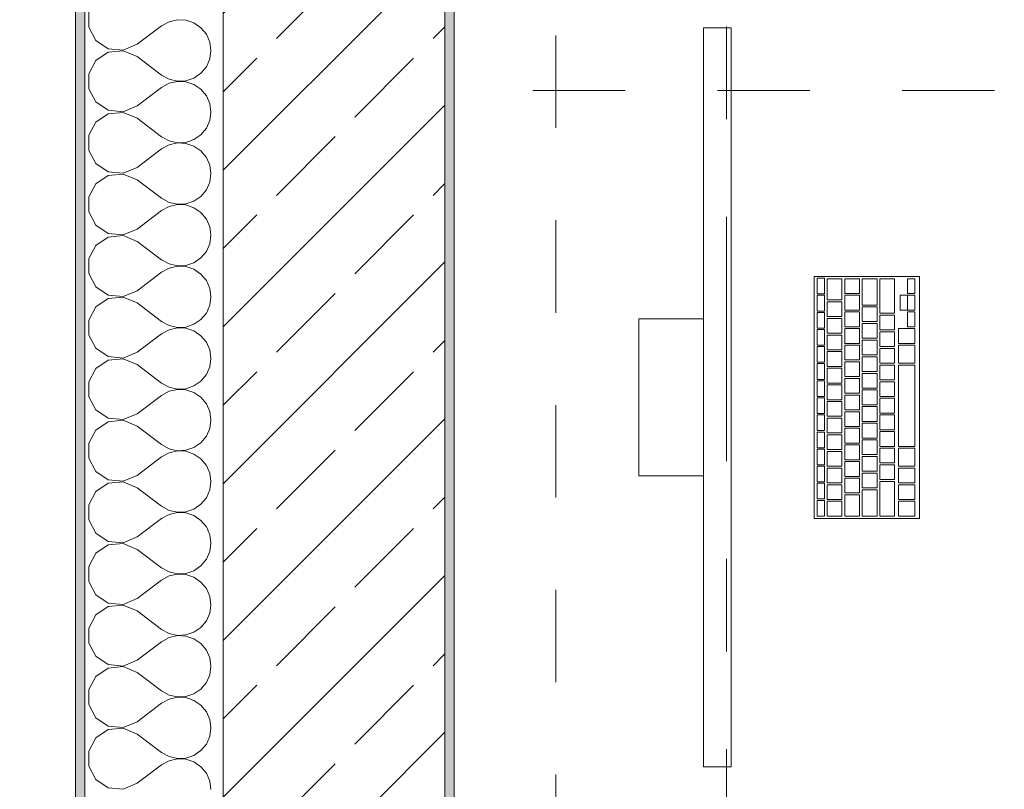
# Model space of a CAD drawing. Header units: metres. Extents: x -4 to 100, y -11 to 17.
# Tile 82 of 256: x -0.235 to 0.831, y 11.534 to 12.367. Entities that reach past the tile are written whole.
import ezdxf

# ---------------------------------------------------------------- set-up
doc = ezdxf.new("R2010")
doc.units = ezdxf.units.M
doc.header["$MEASUREMENT"] = 0
for name, pattern in [('Strichlinie doppelt', [0.546806, 0.264583, -0.105833, 0.070556, -0.105833]), ('Strichlinie eng', [0.115, 0.075, -0.04]), ('Untersicht', [0.1, 0.075, -0.025])]:
    doc.linetypes.add(name, pattern=pattern)
for name, color, linetype in [('152 - Bemaßung_ Beschriftung.Ausbau', 7, 'Continuous'), ('451 - Universal.Achsen Raster', 7, 'Continuous'), ('603 - Struktur.Bodenplatte_ Decke Roh', 7, 'Continuous'), ('604 - Struktur.Wand Aussen', 7, 'Continuous'), ('650 - Abdeckung.Fußboden Aufbau', 7, 'Continuous'), ('Neubau_653 - Abdeckung.TB Verkofferung', 7, 'Continuous'), ('Neubau_701 - Einrichtung.Möbel', 7, 'Continuous')]:
    doc.layers.add(name, color=color, linetype=linetype)
doc.styles.add('ERSTELLTER_STIL_2', font='txt')
doc.dimstyles.new('ERSTELLTER_STIL__3', dxfattribs={"dimtxt": 0.1, "dimasz": 0.0532, "dimexe": 0.18, "dimexo": 0.0625, "dimgap": 0, "dimtad": 1, "dimzin": 0, "dimdsep": 46, "dimtxsty": 'ERSTELLTER_STIL_2', "dimblk": 'ARROWHEAD_2', "dimblk1": 'ARROWHEAD_2', "dimblk2": 'ARROWHEAD_2', "dimcen": 0.09, "dimse1": 1, "dimse2": 1, "dimclrd": 7, "dimclre": 7, "dimclrt": 7, "dimazin": 0, "dimtfac": 1, "dimtdec": 4, "dimtmove": 0, "dimatfit": 3, "dimfxl": 1, "dimtolj": 1, "dimtzin": 0, "dimarcsym": 0})
doc.dimstyles.new('ERSTELLTER_STIL__4', dxfattribs={"dimtxt": 0.1, "dimasz": 0.0532, "dimexe": 0.18, "dimexo": 0.0625, "dimgap": 0, "dimtad": 1, "dimzin": 0, "dimdsep": 46, "dimtxsty": 'ERSTELLTER_STIL_2', "dimblk": 'ARROWHEAD_2', "dimblk1": 'ARROWHEAD_2', "dimblk2": 'ARROWHEAD_2', "dimcen": 0.09, "dimse1": 1, "dimse2": 1, "dimclrd": 7, "dimclre": 7, "dimclrt": 7, "dimazin": 0, "dimtfac": 1, "dimtdec": 4, "dimtmove": 2, "dimatfit": 3, "dimfxl": 1, "dimtolj": 1, "dimtzin": 0, "dimarcsym": 0})
doc.dimstyles.new('ERSTELLTER_STIL__5', dxfattribs={"dimtxt": 0.1, "dimasz": 0.0532, "dimexe": 0.18, "dimexo": 0.0625, "dimgap": 0, "dimtad": 1, "dimtih": 1, "dimtoh": 1, "dimzin": 0, "dimdsep": 46, "dimtxsty": 'ERSTELLTER_STIL_2', "dimblk": 'ARROWHEAD_2', "dimblk1": 'ARROWHEAD_2', "dimblk2": 'ARROWHEAD_2', "dimcen": 0.09, "dimse1": 1, "dimse2": 1, "dimclrd": 7, "dimclre": 7, "dimclrt": 7, "dimazin": 0, "dimtfac": 1, "dimtdec": 4, "dimtmove": 0, "dimatfit": 3, "dimfxl": 1, "dimtolj": 1, "dimtzin": 0, "dimarcsym": 0})

# ---------------------------------------------------------------- blocks, each defined once
blk = doc.blocks.new('*X58')
at = {"layer": '604 - Struktur.Wand Aussen', "color": 7, "linetype": 'Continuous', "lineweight": 5}
for p, q in [((-0.1607, 12.3748), (-0.1607, 12.3585)), ((-0.0647, 12.3665), (-0.0736, 12.3645)), ((-0.0555, 12.3661), (-0.0647, 12.3665)), ((-0.0468, 12.3631), (-0.0555, 12.3661)), ((-0.1607, 12.3585), (-0.153, 12.3442)), ((-0.1083, 12.34), (-0.0817, 12.36)), ((-0.0736, 12.3645), (-0.0817, 12.36)), ((-0.0392, 12.3579), (-0.0468, 12.3631)), ((-0.0333, 12.3509), (-0.0392, 12.3579)), ((-0.0296, 12.3424), (-0.0333, 12.3509)), ((-0.153, 12.3442), (-0.1395, 12.3352)), ((-0.1395, 12.3352), (-0.1233, 12.3337)), ((-0.1233, 12.3337), (-0.1083, 12.34)), ((-0.0283, 12.3333), (-0.0296, 12.3424)), ((-0.1395, 12.3314), (-0.153, 12.3224)), ((-0.1233, 12.333), (-0.1395, 12.3314)), ((-0.1083, 12.3267), (-0.1233, 12.333)), ((-0.1083, 12.3267), (-0.0817, 12.3067)), ((-0.0333, 12.3158), (-0.0296, 12.3242)), ((-0.0296, 12.3242), (-0.0283, 12.3333)), ((-0.153, 12.3224), (-0.1607, 12.3081)), ((-0.0392, 12.3087), (-0.0333, 12.3158)), ((-0.1607, 12.3081), (-0.1607, 12.2919)), ((-0.0817, 12.3067), (-0.0736, 12.3022)), ((-0.0736, 12.3022), (-0.0647, 12.3001)), ((-0.0555, 12.3006), (-0.0468, 12.3035)), ((-0.0468, 12.3035), (-0.0392, 12.3087)), ((-0.1607, 12.2919), (-0.153, 12.2776)), ((-0.1083, 12.2733), (-0.0817, 12.2933)), ((-0.0736, 12.2978), (-0.0817, 12.2933)), ((-0.0647, 12.2999), (-0.0736, 12.2978)), ((-0.0647, 12.3001), (-0.0555, 12.3006)), ((-0.0555, 12.2994), (-0.0647, 12.2999)), ((-0.0468, 12.2965), (-0.0555, 12.2994)), ((-0.0392, 12.2913), (-0.0468, 12.2965)), ((-0.0333, 12.2842), (-0.0392, 12.2913)), ((-0.0296, 12.2758), (-0.0333, 12.2842)), ((-0.153, 12.2776), (-0.1395, 12.2686)), ((-0.1233, 12.267), (-0.1083, 12.2733)), ((-0.0283, 12.2667), (-0.0296, 12.2758)), ((-0.1395, 12.2648), (-0.153, 12.2558)), ((-0.1395, 12.2686), (-0.1233, 12.267)), ((-0.1233, 12.2663), (-0.1395, 12.2648)), ((-0.1083, 12.26), (-0.1233, 12.2663)), ((-0.1083, 12.26), (-0.0817, 12.24)), ((-0.0296, 12.2576), (-0.0283, 12.2667)), ((-0.153, 12.2558), (-0.1607, 12.2415)), ((-0.0392, 12.2421), (-0.0333, 12.2491)), ((-0.0333, 12.2491), (-0.0296, 12.2576)), ((-0.1607, 12.2415), (-0.1607, 12.2252)), ((-0.0817, 12.24), (-0.0736, 12.2355)), ((-0.0468, 12.2369), (-0.0392, 12.2421)), ((-0.0736, 12.2311), (-0.0817, 12.2267)), ((-0.0736, 12.2355), (-0.0647, 12.2335)), ((-0.0647, 12.2332), (-0.0736, 12.2311)), ((-0.0647, 12.2335), (-0.0555, 12.2339)), ((-0.0555, 12.2328), (-0.0647, 12.2332)), ((-0.0555, 12.2339), (-0.0468, 12.2369)), ((-0.0468, 12.2298), (-0.0555, 12.2328)), ((-0.0392, 12.2246), (-0.0468, 12.2298)), ((-0.1607, 12.2252), (-0.153, 12.2109)), ((-0.1083, 12.2067), (-0.0817, 12.2267)), ((-0.0333, 12.2175), (-0.0392, 12.2246)), ((-0.0296, 12.2091), (-0.0333, 12.2175)), ((-0.153, 12.2109), (-0.1395, 12.2019)), ((-0.1233, 12.2004), (-0.1083, 12.2067)), ((-0.0283, 12.2), (-0.0296, 12.2091)), ((-0.1395, 12.1981), (-0.153, 12.1891)), ((-0.1395, 12.2019), (-0.1233, 12.2004)), ((-0.1233, 12.1996), (-0.1395, 12.1981)), ((-0.1083, 12.1933), (-0.1233, 12.1996)), ((-0.0296, 12.1909), (-0.0283, 12.2)), ((-0.153, 12.1891), (-0.1607, 12.1748)), ((-0.1083, 12.1933), (-0.0817, 12.1733)), ((-0.0333, 12.1825), (-0.0296, 12.1909)), ((-0.1607, 12.1748), (-0.1607, 12.1585)), ((-0.0468, 12.1702), (-0.0392, 12.1754)), ((-0.0392, 12.1754), (-0.0333, 12.1825)), ((-0.0817, 12.1733), (-0.0736, 12.1689)), ((-0.0736, 12.1645), (-0.0817, 12.16)), ((-0.0736, 12.1689), (-0.0647, 12.1668)), ((-0.0647, 12.1665), (-0.0736, 12.1645)), ((-0.0647, 12.1668), (-0.0555, 12.1672)), ((-0.0555, 12.1661), (-0.0647, 12.1665)), ((-0.0555, 12.1672), (-0.0468, 12.1702)), ((-0.0468, 12.1631), (-0.0555, 12.1661)), ((-0.1607, 12.1585), (-0.153, 12.1442)), ((-0.1083, 12.14), (-0.0817, 12.16)), ((-0.0392, 12.1579), (-0.0468, 12.1631)), ((-0.0333, 12.1509), (-0.0392, 12.1579)), ((-0.153, 12.1442), (-0.1395, 12.1352)), ((-0.0296, 12.1424), (-0.0333, 12.1509)), ((-0.0283, 12.1333), (-0.0296, 12.1424)), ((-0.1395, 12.1314), (-0.153, 12.1224)), ((-0.1395, 12.1352), (-0.1233, 12.1337)), ((-0.1233, 12.133), (-0.1395, 12.1314)), ((-0.1233, 12.1337), (-0.1083, 12.14)), ((-0.1083, 12.1267), (-0.1233, 12.133)), ((-0.0296, 12.1242), (-0.0283, 12.1333)), ((-0.153, 12.1224), (-0.1607, 12.1081)), ((-0.1083, 12.1267), (-0.0817, 12.1067)), ((-0.0333, 12.1158), (-0.0296, 12.1242)), ((-0.0392, 12.1087), (-0.0333, 12.1158)), ((-0.1607, 12.1081), (-0.1607, 12.0919)), ((-0.0817, 12.1067), (-0.0736, 12.1022)), ((-0.0736, 12.1022), (-0.0647, 12.1001)), ((-0.0647, 12.0999), (-0.0736, 12.0978)), ((-0.0647, 12.1001), (-0.0555, 12.1006)), ((-0.0555, 12.0994), (-0.0647, 12.0999)), ((-0.0555, 12.1006), (-0.0468, 12.1035)), ((-0.0468, 12.0965), (-0.0555, 12.0994)), ((-0.0468, 12.1035), (-0.0392, 12.1087)), ((-0.1607, 12.0919), (-0.153, 12.0776)), ((-0.1083, 12.0733), (-0.0817, 12.0933)), ((-0.0736, 12.0978), (-0.0817, 12.0933)), ((-0.0392, 12.0913), (-0.0468, 12.0965)), ((-0.0333, 12.0842), (-0.0392, 12.0913)), ((-0.0296, 12.0758), (-0.0333, 12.0842)), ((-0.153, 12.0776), (-0.1395, 12.0686)), ((-0.1395, 12.0686), (-0.1233, 12.067)), ((-0.1233, 12.067), (-0.1083, 12.0733)), ((-0.0283, 12.0667), (-0.0296, 12.0758)), ((-0.1395, 12.0648), (-0.153, 12.0558)), ((-0.1233, 12.0663), (-0.1395, 12.0648)), ((-0.1083, 12.06), (-0.1233, 12.0663)), ((-0.1083, 12.06), (-0.0817, 12.04)), ((-0.0333, 12.0491), (-0.0296, 12.0576)), ((-0.0296, 12.0576), (-0.0283, 12.0667)), ((-0.153, 12.0558), (-0.1607, 12.0415)), ((-0.0392, 12.0421), (-0.0333, 12.0491)), ((-0.1607, 12.0415), (-0.1607, 12.0252)), ((-0.0817, 12.04), (-0.0736, 12.0355)), ((-0.0736, 12.0355), (-0.0647, 12.0335)), ((-0.0555, 12.0339), (-0.0468, 12.0369)), ((-0.0468, 12.0369), (-0.0392, 12.0421)), ((-0.1607, 12.0252), (-0.153, 12.0109)), ((-0.1083, 12.0067), (-0.0817, 12.0267)), ((-0.0736, 12.0311), (-0.0817, 12.0267)), ((-0.0647, 12.0332), (-0.0736, 12.0311)), ((-0.0647, 12.0335), (-0.0555, 12.0339)), ((-0.0555, 12.0328), (-0.0647, 12.0332)), ((-0.0468, 12.0298), (-0.0555, 12.0328)), ((-0.0392, 12.0246), (-0.0468, 12.0298)), ((-0.0333, 12.0175), (-0.0392, 12.0246)), ((-0.0296, 12.0091), (-0.0333, 12.0175)), ((-0.153, 12.0109), (-0.1395, 12.0019)), ((-0.1233, 12.0004), (-0.1083, 12.0067)), ((-0.0283, 12), (-0.0296, 12.0091)), ((-0.1395, 11.9981), (-0.153, 11.9891)), ((-0.1395, 12.0019), (-0.1233, 12.0004)), ((-0.1233, 11.9996), (-0.1395, 11.9981)), ((-0.1083, 11.9933), (-0.1233, 11.9996)), ((-0.1083, 11.9933), (-0.0817, 11.9733)), ((-0.0296, 11.9909), (-0.0283, 12)), ((-0.153, 11.9891), (-0.1607, 11.9748)), ((-0.0392, 11.9754), (-0.0333, 11.9825)), ((-0.0333, 11.9825), (-0.0296, 11.9909)), ((-0.1607, 11.9748), (-0.1607, 11.9585)), ((-0.0817, 11.9733), (-0.0736, 11.9689)), ((-0.0468, 11.9702), (-0.0392, 11.9754)), ((-0.0736, 11.9645), (-0.0817, 11.96)), ((-0.0736, 11.9689), (-0.0647, 11.9668)), ((-0.0647, 11.9665), (-0.0736, 11.9645)), ((-0.0647, 11.9668), (-0.0555, 11.9672)), ((-0.0555, 11.9661), (-0.0647, 11.9665)), ((-0.0555, 11.9672), (-0.0468, 11.9702)), ((-0.0468, 11.9631), (-0.0555, 11.9661)), ((-0.0392, 11.9579), (-0.0468, 11.9631)), ((-0.1607, 11.9585), (-0.153, 11.9442)), ((-0.1083, 11.94), (-0.0817, 11.96)), ((-0.0333, 11.9509), (-0.0392, 11.9579)), ((-0.0296, 11.9424), (-0.0333, 11.9509)), ((-0.153, 11.9442), (-0.1395, 11.9352)), ((-0.1233, 11.9337), (-0.1083, 11.94)), ((-0.0283, 11.9333), (-0.0296, 11.9424)), ((-0.1395, 11.9314), (-0.153, 11.9224)), ((-0.1395, 11.9352), (-0.1233, 11.9337)), ((-0.1233, 11.933), (-0.1395, 11.9314)), ((-0.1083, 11.9267), (-0.1233, 11.933)), ((-0.0296, 11.9242), (-0.0283, 11.9333)), ((-0.153, 11.9224), (-0.1607, 11.9081)), ((-0.1083, 11.9267), (-0.0817, 11.9067)), ((-0.0333, 11.9158), (-0.0296, 11.9242)), ((-0.1607, 11.9081), (-0.1607, 11.8919)), ((-0.0468, 11.9035), (-0.0392, 11.9087)), ((-0.0392, 11.9087), (-0.0333, 11.9158)), ((-0.0817, 11.9067), (-0.0736, 11.9022)), ((-0.0736, 11.8978), (-0.0817, 11.8933)), ((-0.0736, 11.9022), (-0.0647, 11.9001)), ((-0.0647, 11.8999), (-0.0736, 11.8978)), ((-0.0647, 11.9001), (-0.0555, 11.9006)), ((-0.0555, 11.8994), (-0.0647, 11.8999)), ((-0.0555, 11.9006), (-0.0468, 11.9035)), ((-0.0468, 11.8965), (-0.0555, 11.8994)), ((-0.1607, 11.8919), (-0.153, 11.8776)), ((-0.1083, 11.8733), (-0.0817, 11.8933)), ((-0.0392, 11.8913), (-0.0468, 11.8965)), ((-0.0333, 11.8842), (-0.0392, 11.8913)), ((-0.153, 11.8776), (-0.1395, 11.8686)), ((-0.0296, 11.8758), (-0.0333, 11.8842)), ((-0.0283, 11.8667), (-0.0296, 11.8758)), ((-0.1395, 11.8686), (-0.1233, 11.867)), ((-0.1233, 11.8663), (-0.1395, 11.8648)), ((-0.1233, 11.867), (-0.1083, 11.8733)), ((-0.1083, 11.86), (-0.1233, 11.8663)), ((-0.0296, 11.8576), (-0.0283, 11.8667)), ((-0.153, 11.8558), (-0.1607, 11.8415)), ((-0.1395, 11.8648), (-0.153, 11.8558)), ((-0.1083, 11.86), (-0.0817, 11.84)), ((-0.0333, 11.8491), (-0.0296, 11.8576)), ((-0.0392, 11.8421), (-0.0333, 11.8491)), ((-0.1607, 11.8415), (-0.1607, 11.8252)), ((-0.0817, 11.84), (-0.0736, 11.8355)), ((-0.0736, 11.8355), (-0.0647, 11.8335)), ((-0.0647, 11.8332), (-0.0736, 11.8311)), ((-0.0647, 11.8335), (-0.0555, 11.8339)), ((-0.0555, 11.8328), (-0.0647, 11.8332)), ((-0.0555, 11.8339), (-0.0468, 11.8369)), ((-0.0468, 11.8369), (-0.0392, 11.8421)), ((-0.1607, 11.8252), (-0.153, 11.8109)), ((-0.1083, 11.8067), (-0.0817, 11.8267)), ((-0.0736, 11.8311), (-0.0817, 11.8267)), ((-0.0468, 11.8298), (-0.0555, 11.8328)), ((-0.0392, 11.8246), (-0.0468, 11.8298)), ((-0.0333, 11.8175), (-0.0392, 11.8246)), ((-0.0296, 11.8091), (-0.0333, 11.8175)), ((-0.153, 11.8109), (-0.1395, 11.8019)), ((-0.1395, 11.8019), (-0.1233, 11.8004)), ((-0.1233, 11.8004), (-0.1083, 11.8067)), ((-0.0283, 11.8), (-0.0296, 11.8091)), ((-0.1395, 11.7981), (-0.153, 11.7891)), ((-0.1233, 11.7996), (-0.1395, 11.7981)), ((-0.1083, 11.7933), (-0.1233, 11.7996)), ((-0.1083, 11.7933), (-0.0817, 11.7733)), ((-0.0333, 11.7825), (-0.0296, 11.7909)), ((-0.0296, 11.7909), (-0.0283, 11.8)), ((-0.153, 11.7891), (-0.1607, 11.7748)), ((-0.0392, 11.7754), (-0.0333, 11.7825)), ((-0.1607, 11.7748), (-0.1607, 11.7585)), ((-0.0817, 11.7733), (-0.0736, 11.7689)), ((-0.0555, 11.7672), (-0.0468, 11.7702)), ((-0.0468, 11.7702), (-0.0392, 11.7754)), ((-0.1607, 11.7585), (-0.153, 11.7442)), ((-0.1083, 11.74), (-0.0817, 11.76)), ((-0.0736, 11.7645), (-0.0817, 11.76)), ((-0.0736, 11.7689), (-0.0647, 11.7668)), ((-0.0647, 11.7665), (-0.0736, 11.7645)), ((-0.0647, 11.7668), (-0.0555, 11.7672)), ((-0.0555, 11.7661), (-0.0647, 11.7665)), ((-0.0468, 11.7631), (-0.0555, 11.7661)), ((-0.0392, 11.7579), (-0.0468, 11.7631)), ((-0.0333, 11.7509), (-0.0392, 11.7579)), ((-0.0296, 11.7424), (-0.0333, 11.7509)), ((-0.153, 11.7442), (-0.1395, 11.7352)), ((-0.1233, 11.7337), (-0.1083, 11.74)), ((-0.0283, 11.7333), (-0.0296, 11.7424)), ((-0.1395, 11.7314), (-0.153, 11.7224)), ((-0.1395, 11.7352), (-0.1233, 11.7337)), ((-0.1233, 11.733), (-0.1395, 11.7314)), ((-0.1083, 11.7267), (-0.1233, 11.733)), ((-0.1083, 11.7267), (-0.0817, 11.7067)), ((-0.0296, 11.7242), (-0.0283, 11.7333)), ((-0.153, 11.7224), (-0.1607, 11.7081)), ((-0.0392, 11.7087), (-0.0333, 11.7158)), ((-0.0333, 11.7158), (-0.0296, 11.7242)), ((-0.1607, 11.7081), (-0.1607, 11.6919)), ((-0.0817, 11.7067), (-0.0736, 11.7022)), ((-0.0468, 11.7035), (-0.0392, 11.7087)), ((-0.0736, 11.6978), (-0.0817, 11.6933)), ((-0.0736, 11.7022), (-0.0647, 11.7001)), ((-0.0647, 11.6999), (-0.0736, 11.6978)), ((-0.0647, 11.7001), (-0.0555, 11.7006)), ((-0.0555, 11.6994), (-0.0647, 11.6999)), ((-0.0555, 11.7006), (-0.0468, 11.7035)), ((-0.0468, 11.6965), (-0.0555, 11.6994)), ((-0.0392, 11.6913), (-0.0468, 11.6965)), ((-0.1607, 11.6919), (-0.153, 11.6776)), ((-0.1083, 11.6733), (-0.0817, 11.6933)), ((-0.0333, 11.6842), (-0.0392, 11.6913)), ((-0.0296, 11.6758), (-0.0333, 11.6842)), ((-0.153, 11.6776), (-0.1395, 11.6686)), ((-0.1233, 11.667), (-0.1083, 11.6733)), ((-0.0283, 11.6667), (-0.0296, 11.6758)), ((-0.1395, 11.6648), (-0.153, 11.6558)), ((-0.1395, 11.6686), (-0.1233, 11.667)), ((-0.1233, 11.6663), (-0.1395, 11.6648)), ((-0.1083, 11.66), (-0.1233, 11.6663)), ((-0.0296, 11.6576), (-0.0283, 11.6667)), ((-0.153, 11.6558), (-0.1607, 11.6415)), ((-0.1083, 11.66), (-0.0817, 11.64)), ((-0.0333, 11.6491), (-0.0296, 11.6576)), ((-0.1607, 11.6415), (-0.1607, 11.6252)), ((-0.0468, 11.6369), (-0.0392, 11.6421)), ((-0.0392, 11.6421), (-0.0333, 11.6491)), ((-0.0817, 11.64), (-0.0736, 11.6355)), ((-0.0736, 11.6311), (-0.0817, 11.6267)), ((-0.0736, 11.6355), (-0.0647, 11.6335)), ((-0.0647, 11.6332), (-0.0736, 11.6311)), ((-0.0647, 11.6335), (-0.0555, 11.6339)), ((-0.0555, 11.6328), (-0.0647, 11.6332)), ((-0.0555, 11.6339), (-0.0468, 11.6369)), ((-0.0468, 11.6298), (-0.0555, 11.6328)), ((-0.1607, 11.6252), (-0.153, 11.6109)), ((-0.1083, 11.6067), (-0.0817, 11.6267)), ((-0.0392, 11.6246), (-0.0468, 11.6298)), ((-0.0333, 11.6175), (-0.0392, 11.6246)), ((-0.153, 11.6109), (-0.1395, 11.6019)), ((-0.0296, 11.6091), (-0.0333, 11.6175)), ((-0.0283, 11.6), (-0.0296, 11.6091)), ((-0.1395, 11.6019), (-0.1233, 11.6004)), ((-0.1233, 11.5996), (-0.1395, 11.5981)), ((-0.1233, 11.6004), (-0.1083, 11.6067)), ((-0.1083, 11.5933), (-0.1233, 11.5996)), ((-0.0296, 11.5909), (-0.0283, 11.6)), ((-0.153, 11.5891), (-0.1607, 11.5748)), ((-0.1395, 11.5981), (-0.153, 11.5891)), ((-0.1083, 11.5933), (-0.0817, 11.5733)), ((-0.0333, 11.5825), (-0.0296, 11.5909)), ((-0.0392, 11.5754), (-0.0333, 11.5825)), ((-0.1607, 11.5748), (-0.1607, 11.5585)), ((-0.0817, 11.5733), (-0.0736, 11.5689)), ((-0.0736, 11.5689), (-0.0647, 11.5668)), ((-0.0647, 11.5665), (-0.0736, 11.5645)), ((-0.0647, 11.5668), (-0.0555, 11.5672)), ((-0.0555, 11.5661), (-0.0647, 11.5665)), ((-0.0555, 11.5672), (-0.0468, 11.5702)), ((-0.0468, 11.5702), (-0.0392, 11.5754)), ((-0.1607, 11.5585), (-0.153, 11.5442)), ((-0.1083, 11.54), (-0.0817, 11.56)), ((-0.0736, 11.5645), (-0.0817, 11.56)), ((-0.0468, 11.5631), (-0.0555, 11.5661)), ((-0.0392, 11.5579), (-0.0468, 11.5631)), ((-0.0333, 11.5509), (-0.0392, 11.5579)), ((-0.0296, 11.5424), (-0.0333, 11.5509)), ((-0.153, 11.5442), (-0.1395, 11.5352)), ((-0.1395, 11.5352), (-0.1233, 11.5337)), ((-0.1233, 11.5337), (-0.1083, 11.54)), ((-0.0283, 11.5333), (-0.0296, 11.5424))]:
    blk.add_line(p, q, dxfattribs=at)
blk = doc.blocks.new('*D318')
at = {"layer": '152 - Bemaßung_ Beschriftung.Ausbau', "color": 7, "linetype": 'Continuous', "lineweight": 5}
for p, q in [((0.225, 15.3025), (0.225, 15.4075)), ((0.2452, 15.39), (0.2048, 15.32)), ((4.0652, 15.39), (4.0248, 15.32)), ((-0.015, 15.355), (0.225, 15.355)), ((0.225, 15.355), (4.045, 15.355))]:
    blk.add_line(p, q, dxfattribs=at)
at = {"layer": '152 - Bemaßung_ Beschriftung.Ausbau', "color": 7, "lineweight": 5, "char_height": 0.1, "attachment_point": 7, "style": 'ERSTELLTER_STIL_2'}
for s, insert in [('\\A1;{\\pql;\\fArial|b0|i0|c0|p38;3,82}', (1.9261, 15.375)), ('\\A1;{\\pql;\\fArial|b0|i0|c0|p38;15}', (3.873, 15.375))]:
    blk.add_mtext(s, dxfattribs=dict(at, insert=insert))
blk = doc.blocks.new('ARROWHEAD_2')
at = {"color": 0, "linetype": 'Continuous', "lineweight": 0}
for p, q in [((-0.378, -0.655), (0.378, 0.655)), ((0, 0), (-1, 0))]:
    blk.add_line(p, q, dxfattribs=at)
blk = doc.blocks.new('*D319')
at = {"layer": '152 - Bemaßung_ Beschriftung.Ausbau', "color": 7, "linetype": 'Continuous', "lineweight": 5}
for p, q in [((4.045, 15.3025), (4.045, 15.4075)), ((4.0652, 15.39), (4.0248, 15.32)), ((4.2152, 15.39), (4.1748, 15.32)), ((0.225, 15.355), (4.045, 15.355)), ((4.045, 15.355), (4.195, 15.355))]:
    blk.add_line(p, q, dxfattribs=at)
blk = doc.blocks.new('*D416')
at = {"layer": '152 - Bemaßung_ Beschriftung.Ausbau', "color": 7, "linetype": 'Continuous', "lineweight": 5}
for p, q in [((-1.21, 13.7152), (-1.14, 13.6748)), ((-1.175, 7.895), (-1.175, 13.695)), ((-1.21, 7.9152), (-1.14, 7.8748)), ((-1.1225, 7.895), (-1.2275, 7.895)), ((-1.175, 6.105), (-1.175, 7.895))]:
    blk.add_line(p, q, dxfattribs=at)
at = {"layer": '152 - Bemaßung_ Beschriftung.Ausbau', "color": 7, "lineweight": 5, "insert": (-1.195, 10.662), "char_height": 0.1, "attachment_point": 7, "rotation": 90, "style": 'ERSTELLTER_STIL_2'}
blk.add_mtext('\\A1;{\\pql;\\fArial|b0|i0|c0|p38;5,80}', dxfattribs=at)
blk = doc.blocks.new('*D417')
at = {"layer": '152 - Bemaßung_ Beschriftung.Ausbau', "color": 7, "linetype": 'Continuous', "lineweight": 5}
for p, q in [((-1.175, 13.845), (-1.175, 13.8792)), ((-1.14, 13.8248), (-1.21, 13.8652)), ((-1.1225, 13.845), (-1.2275, 13.845)), ((-1.175, 13.695), (-1.175, 13.845)), ((-1.21, 13.7152), (-1.14, 13.6748)), ((-1.1225, 13.695), (-1.2275, 13.695)), ((-1.175, 7.895), (-1.175, 13.695))]:
    blk.add_line(p, q, dxfattribs=at)
at = {"layer": '152 - Bemaßung_ Beschriftung.Ausbau', "color": 7, "lineweight": 5, "insert": (-1.1845, 13.6977), "char_height": 0.1, "attachment_point": 7, "rotation": 90, "style": 'ERSTELLTER_STIL_2'}
blk.add_mtext('\\A1;{\\pql;\\fArial|b0|i0|c0|p38;15}', dxfattribs=at)
blk = doc.blocks.new('*D424')
at = {"layer": '152 - Bemaßung_ Beschriftung.Ausbau', "color": 7, "linetype": 'Continuous', "lineweight": 5}
for p, q in [((-1.71, 13.4752), (-1.64, 13.4348)), ((-1.675, 8.2275), (-1.675, 13.455)), ((-1.71, 8.2477), (-1.64, 8.2073)), ((-1.6225, 8.2275), (-1.7275, 8.2275)), ((-1.675, 8.0775), (-1.675, 8.2275))]:
    blk.add_line(p, q, dxfattribs=at)
at = {"layer": '152 - Bemaßung_ Beschriftung.Ausbau', "color": 7, "lineweight": 5, "insert": (-1.6756, 10.6581), "char_height": 0.1, "attachment_point": 7, "rotation": 90, "style": 'ERSTELLTER_STIL_2'}
blk.add_mtext('\\A1;{\\pql;\\fArial|b0|i0|c0|p38;5,22\\fArial|b0|i0|c0|p38;\\A1{\\H.66x;\\S75^  ;}}', dxfattribs=at)
blk = doc.blocks.new('*D425')
at = {"layer": '152 - Bemaßung_ Beschriftung.Ausbau', "color": 7, "linetype": 'Continuous', "lineweight": 5}
for p, q in [((-1.71, 13.7152), (-1.64, 13.6748)), ((-1.675, 13.455), (-1.675, 13.695)), ((-1.71, 13.4752), (-1.64, 13.4348)), ((-1.6225, 13.455), (-1.7275, 13.455)), ((-1.675, 8.2275), (-1.675, 13.455))]:
    blk.add_line(p, q, dxfattribs=at)
at = {"layer": '152 - Bemaßung_ Beschriftung.Ausbau', "color": 7, "lineweight": 5, "insert": (-1.695, 13.4991), "char_height": 0.1, "attachment_point": 7, "rotation": 90, "style": 'ERSTELLTER_STIL_2'}
blk.add_mtext('\\A1;{\\pql;\\fArial|b0|i0|c0|p38;24}', dxfattribs=at)
blk = doc.blocks.new('*D435')
at = {"layer": '152 - Bemaßung_ Beschriftung.Ausbau', "color": 7, "linetype": 'Continuous', "lineweight": 5}
for p, q in [((-2.21, 13.0202), (-2.14, 12.9798)), ((-2.175, 8.5), (-2.175, 13)), ((-2.21, 8.5202), (-2.14, 8.4798)), ((-2.1225, 8.5), (-2.2275, 8.5)), ((-2.175, 8.1), (-2.175, 8.5))]:
    blk.add_line(p, q, dxfattribs=at)
at = {"layer": '152 - Bemaßung_ Beschriftung.Ausbau', "color": 7, "lineweight": 5, "insert": (-2.195, 10.617), "char_height": 0.1, "attachment_point": 7, "rotation": 90, "style": 'ERSTELLTER_STIL_2'}
blk.add_mtext('\\A1;{\\pql;\\fArial|b0|i0|c0|p38;4,50}', dxfattribs=at)
blk = doc.blocks.new('*D436')
at = {"layer": '152 - Bemaßung_ Beschriftung.Ausbau', "color": 7, "linetype": 'Continuous', "lineweight": 5}
for p, q in [((-2.21, 13.4752), (-2.14, 13.4348)), ((-2.14, 13.4298), (-2.21, 13.4702)), ((-2.175, 13), (-2.175, 13.45)), ((-2.21, 13.0202), (-2.14, 12.9798)), ((-2.1225, 13), (-2.2275, 13)), ((-2.175, 8.5), (-2.175, 13))]:
    blk.add_line(p, q, dxfattribs=at)
at = {"layer": '152 - Bemaßung_ Beschriftung.Ausbau', "color": 7, "lineweight": 5, "char_height": 0.1, "attachment_point": 7, "rotation": 90, "style": 'ERSTELLTER_STIL_2'}
for s, insert in [('\\A1;{\\pql;\\fArial|b0|i0|c0|p38;0\\fArial|b0|i0|c0|p38;\\A1{\\H.66x;\\S5^  ;}}', (-2.1934, 13.3038)), ('\\A1;{\\pql;\\fArial|b0|i0|c0|p38;45}', (-2.195, 13.0861))]:
    blk.add_mtext(s, dxfattribs=dict(at, insert=insert))
blk = doc.blocks.new('*D440')
at = {"layer": '152 - Bemaßung_ Beschriftung.Ausbau', "color": 7, "linetype": 'Continuous', "lineweight": 5}
for p, q in [((-2.675, 13.845), (-2.675, 13.8792)), ((-2.64, 13.8248), (-2.71, 13.8652)), ((-2.6225, 13.845), (-2.7275, 13.845)), ((-2.675, -0.145), (-2.675, 13.845)), ((-2.71, -0.1248), (-2.64, -0.1652)), ((-2.6225, -0.145), (-2.7275, -0.145)), ((-2.675, -0.1792), (-2.675, -0.145))]:
    blk.add_line(p, q, dxfattribs=at)
at = {"layer": '152 - Bemaßung_ Beschriftung.Ausbau', "color": 7, "lineweight": 5, "insert": (-2.695, 6.679), "char_height": 0.1, "attachment_point": 7, "rotation": 90, "style": 'ERSTELLTER_STIL_2'}
blk.add_mtext('\\A1;{\\pql;\\fArial|b0|i0|c0|p38;13,99}', dxfattribs=at)

msp = doc.modelspace()

# ---------------------------------------------------------------- hatches: boundary and pattern name
at = {"layer": '604 - Struktur.Wand Aussen', "linetype": 'Continuous', "lineweight": 0, "true_color": 0x000000}
h = msp.add_hatch(dxfattribs=at)
h.set_pattern_fill('Verputz_0001', color=18, style=0, pattern_type=2)
h.set_pattern_definition([(0, (0, 0), (0, 0.08660254), [0, -0.05]), (0, (0.025, 0.0433), (0, 0.08660254), [0, -0.05])])
h.paths.add_polyline_path([(-0.165, 13.845), (-0.175, 13.845), (-0.175, 7.895), (-0.165, 7.895)])
h = msp.add_hatch(dxfattribs=at)
h.set_pattern_fill('Beton__Stahlbeton_0001', color=18, style=0, pattern_type=2)
h.set_pattern_definition([(45, (0, 0), (-0.0848528, 0.0848528), []), (45, (-0.04243, 0.04243), (-0.0848528, 0.0848528), [0.09, -0.03])])
h.paths.add_polyline_path([(-0.015, 13.455), (-0.015, 7.895), (0.105, 7.895), (0.175, 7.895), (0.225, 7.895), (0.225, 13.455)])
h = msp.add_hatch(dxfattribs=at)
h.set_pattern_fill('Gips_0001', color=18, style=0, pattern_type=2)
h.set_pattern_definition([(45, (0, 0), (-0.01767767, 0.01767767), [0, -0.025])])
h.paths.add_polyline_path([(0.235, 8.51), (0.235, 13.445), (0.225, 13.445), (0.225, 8.51)])

# ---------------------------------------------------------------- linework, layer by layer
at = {"layer": '451 - Universal.Achsen Raster', "color": 160, "linetype": 'Strichlinie doppelt', "lineweight": 9, "true_color": 0x3232ff}
msp.add_line((0.53, -10.585), (0.53, 16.355), dxfattribs=at)
at = {"layer": '603 - Struktur.Bodenplatte_ Decke Roh', "color": 7, "linetype": 'Continuous', "lineweight": 18, "flags": 128}
msp.add_lwpolyline([(-0.015, 13.695), (-0.015, 0.005), (43.89, 0.005)], dxfattribs=at)
at = {"layer": '604 - Struktur.Wand Aussen', "color": 7, "linetype": 'Continuous', "lineweight": 5}
msp.add_line((-0.165, 13.705), (-0.165, 7.895), dxfattribs=at)
at = {"layer": '604 - Struktur.Wand Aussen', "color": 7, "linetype": 'Continuous', "lineweight": 13}
for p, q in [((-0.015, 13.455), (-0.015, 7.895)), ((0.225, 8.51), (0.225, 13.455))]:
    msp.add_line(p, q, dxfattribs=at)
at = {"layer": '604 - Struktur.Wand Aussen', "color": 7, "linetype": 'Continuous', "lineweight": 5, "flags": 128}
for points in [[(-0.175, 13.855), (-0.175, 7.895)], [(0.235, 8.51), (0.235, 13.445)]]:
    msp.add_lwpolyline(points, dxfattribs=at)
at = {"layer": '650 - Abdeckung.Fußboden Aufbau', "color": 7, "linetype": 'Continuous', "lineweight": 13, "flags": 128}
msp.add_lwpolyline([(4.045, 8.2275), (4.045, 12.99), (3.97, 12.99), (3.97, 13.445), (0.69, 13.445), (0.69, 12.99), (0.37, 12.99), (0.37, 13.445), (0.235, 13.445), (0.235, 8.51)], dxfattribs=at)
at = {"layer": 'Neubau_653 - Abdeckung.TB Verkofferung', "color": 1, "linetype": 'Untersicht', "lineweight": 9}
for p, q in [((0.235, 8.6495), (0.235, 12.69)), ((0.345, 8.6495), (0.345, 12.69))]:
    msp.add_line(p, q, dxfattribs=at)
at = {"layer": 'Neubau_701 - Einrichtung.Möbel', "color": 1, "linetype": 'Strichlinie eng', "lineweight": 5}
msp.add_line((1.02, 12.29), (0.235, 12.29), dxfattribs=at)
at = {"layer": 'Neubau_701 - Einrichtung.Möbel', "color": 1, "linetype": 'Continuous', "lineweight": 5, "flags": 128}
for points in [[(0.235, 10.69), (0.235, 12.69), (1.035, 12.69), (1.035, 11.49), (2.435, 11.49), (2.435, 10.69)], [(0.5349, 11.5578), (0.5349, 12.3578), (0.5049, 12.3578), (0.5049, 11.5578)], [(0.7389, 11.8268), (0.7389, 12.0888), (0.6249, 12.0888), (0.6249, 11.8268)], [(0.6359, 12.0783), (0.6359, 12.0866), (0.6357, 12.0868), (0.6281, 12.0868), (0.6279, 12.0866), (0.6279, 12.07), (0.6281, 12.0698), (0.6357, 12.0698), (0.6359, 12.07)], [(0.6549, 12.0748), (0.6549, 12.0861), (0.6547, 12.0863), (0.6391, 12.0863), (0.6389, 12.0861), (0.6389, 12.0635), (0.6391, 12.0633), (0.6547, 12.0633), (0.6549, 12.0635)], [(0.6739, 12.0783), (0.6739, 12.0861), (0.6737, 12.0863), (0.6581, 12.0863), (0.6579, 12.0861), (0.6579, 12.0705), (0.6581, 12.0703), (0.6737, 12.0703), (0.6739, 12.0705)], [(0.6929, 12.0721), (0.6929, 12.0861), (0.6927, 12.0863), (0.6771, 12.0863), (0.6769, 12.0861), (0.6769, 12.058), (0.6771, 12.0578), (0.6927, 12.0578), (0.6929, 12.058)], [(0.7119, 12.0676), (0.7119, 12.0861), (0.7117, 12.0863), (0.6961, 12.0863), (0.6959, 12.0861), (0.6959, 12.049), (0.6961, 12.0488), (0.7117, 12.0488), (0.7119, 12.049)], [(0.7339, 12.0783), (0.7339, 12.0861), (0.7337, 12.0863), (0.7261, 12.0863), (0.7259, 12.0861), (0.7259, 12.0705), (0.7261, 12.0703), (0.7337, 12.0703), (0.7339, 12.0705)], [(0.6359, 12.0598), (0.6359, 12.0681), (0.6357, 12.0683), (0.6281, 12.0683), (0.6279, 12.0681), (0.6279, 12.0515), (0.6281, 12.0513), (0.6357, 12.0513), (0.6359, 12.0515)], [(0.6739, 12.0603), (0.6739, 12.0681), (0.6737, 12.0683), (0.6581, 12.0683), (0.6579, 12.0681), (0.6579, 12.0525), (0.6581, 12.0523), (0.6737, 12.0523), (0.6739, 12.0525)], [(0.7259, 12.0603), (0.7259, 12.0681), (0.7257, 12.0683), (0.7181, 12.0683), (0.7179, 12.0681), (0.7179, 12.0525), (0.7181, 12.0523), (0.7257, 12.0523), (0.7259, 12.0525)], [(0.7339, 12.0603), (0.7339, 12.0681), (0.7337, 12.0683), (0.7261, 12.0683), (0.7259, 12.0681), (0.7259, 12.0525), (0.7261, 12.0523), (0.7337, 12.0523), (0.7339, 12.0525)], [(0.6549, 12.0533), (0.6549, 12.0611), (0.6547, 12.0613), (0.6391, 12.0613), (0.6389, 12.0611), (0.6389, 12.0455), (0.6391, 12.0453), (0.6547, 12.0453), (0.6549, 12.0455)], [(0.6359, 12.0413), (0.6359, 12.0496), (0.6357, 12.0498), (0.6281, 12.0498), (0.6279, 12.0496), (0.6279, 12.033), (0.6281, 12.0328), (0.6357, 12.0328), (0.6359, 12.033)], [(0.6739, 12.0423), (0.6739, 12.0501), (0.6737, 12.0503), (0.6581, 12.0503), (0.6579, 12.0501), (0.6579, 12.0345), (0.6581, 12.0343), (0.6737, 12.0343), (0.6739, 12.0345)], [(0.6929, 12.0478), (0.6929, 12.0556), (0.6927, 12.0558), (0.6771, 12.0558), (0.6769, 12.0556), (0.6769, 12.04), (0.6771, 12.0398), (0.6927, 12.0398), (0.6929, 12.04)], [(0.7119, 12.0388), (0.7119, 12.0466), (0.7117, 12.0468), (0.6961, 12.0468), (0.6959, 12.0466), (0.6959, 12.031), (0.6961, 12.0308), (0.7117, 12.0308), (0.7119, 12.031)], [(0.7339, 12.0423), (0.7339, 12.0501), (0.7337, 12.0503), (0.7261, 12.0503), (0.7259, 12.0501), (0.7259, 12.0345), (0.7261, 12.0343), (0.7337, 12.0343), (0.7339, 12.0345)], [(0.5049, 12.0428), (0.4349, 12.0428), (0.4349, 11.8728), (0.5049, 11.8728)], [(0.6549, 12.0353), (0.6549, 12.0431), (0.6547, 12.0433), (0.6391, 12.0433), (0.6389, 12.0431), (0.6389, 12.0275), (0.6391, 12.0273), (0.6547, 12.0273), (0.6549, 12.0275)], [(0.6929, 12.0298), (0.6929, 12.0376), (0.6927, 12.0378), (0.6771, 12.0378), (0.6769, 12.0376), (0.6769, 12.022), (0.6771, 12.0218), (0.6927, 12.0218), (0.6929, 12.022)], [(0.6359, 12.0228), (0.6359, 12.0311), (0.6357, 12.0313), (0.6281, 12.0313), (0.6279, 12.0311), (0.6279, 12.0145), (0.6281, 12.0143), (0.6357, 12.0143), (0.6359, 12.0145)], [(0.6549, 12.0173), (0.6549, 12.0251), (0.6547, 12.0253), (0.6391, 12.0253), (0.6389, 12.0251), (0.6389, 12.0095), (0.6391, 12.0093), (0.6547, 12.0093), (0.6549, 12.0095)], [(0.6739, 12.0243), (0.6739, 12.0321), (0.6737, 12.0323), (0.6581, 12.0323), (0.6579, 12.0321), (0.6579, 12.0165), (0.6581, 12.0163), (0.6737, 12.0163), (0.6739, 12.0165)], [(0.7119, 12.0208), (0.7119, 12.0286), (0.7117, 12.0288), (0.6961, 12.0288), (0.6959, 12.0286), (0.6959, 12.013), (0.6961, 12.0128), (0.7117, 12.0128), (0.7119, 12.013)], [(0.7339, 12.0243), (0.7339, 12.0321), (0.7337, 12.0323), (0.7161, 12.0323), (0.7159, 12.0321), (0.7159, 12.0165), (0.7161, 12.0163), (0.7337, 12.0163), (0.7339, 12.0165)], [(0.6739, 12.0063), (0.6739, 12.0141), (0.6737, 12.0143), (0.6581, 12.0143), (0.6579, 12.0141), (0.6579, 11.9985), (0.6581, 11.9983), (0.6737, 11.9983), (0.6739, 11.9985)], [(0.6929, 12.0118), (0.6929, 12.0196), (0.6927, 12.0198), (0.6771, 12.0198), (0.6769, 12.0196), (0.6769, 12.004), (0.6771, 12.0038), (0.6927, 12.0038), (0.6929, 12.004)], [(0.7339, 12.0046), (0.7339, 12.0141), (0.7337, 12.0143), (0.7161, 12.0143), (0.7159, 12.0141), (0.7159, 11.995), (0.7161, 11.9948), (0.7337, 11.9948), (0.7339, 11.995)], [(0.6359, 12.0043), (0.6359, 12.0126), (0.6357, 12.0128), (0.6281, 12.0128), (0.6279, 12.0126), (0.6279, 11.996), (0.6281, 11.9958), (0.6357, 11.9958), (0.6359, 11.996)], [(0.6549, 11.9993), (0.6549, 12.0071), (0.6547, 12.0073), (0.6391, 12.0073), (0.6389, 12.0071), (0.6389, 11.9915), (0.6391, 11.9913), (0.6547, 11.9913), (0.6549, 11.9915)], [(0.7119, 12.0028), (0.7119, 12.0106), (0.7117, 12.0108), (0.6961, 12.0108), (0.6959, 12.0106), (0.6959, 11.995), (0.6961, 11.9948), (0.7117, 11.9948), (0.7119, 11.995)], [(0.6359, 11.9858), (0.6359, 11.9941), (0.6357, 11.9943), (0.6281, 11.9943), (0.6279, 11.9941), (0.6279, 11.9775), (0.6281, 11.9773), (0.6357, 11.9773), (0.6359, 11.9775)], [(0.6739, 11.9883), (0.6739, 11.9961), (0.6737, 11.9963), (0.6581, 11.9963), (0.6579, 11.9961), (0.6579, 11.9805), (0.6581, 11.9803), (0.6737, 11.9803), (0.6739, 11.9805)], [(0.6929, 11.9938), (0.6929, 12.0016), (0.6927, 12.0018), (0.6771, 12.0018), (0.6769, 12.0016), (0.6769, 11.986), (0.6771, 11.9858), (0.6927, 11.9858), (0.6929, 11.986)], [(0.7119, 11.9848), (0.7119, 11.9926), (0.7117, 11.9928), (0.6961, 11.9928), (0.6959, 11.9926), (0.6959, 11.977), (0.6961, 11.9768), (0.7117, 11.9768), (0.7119, 11.977)], [(0.7339, 11.9488), (0.7339, 11.9926), (0.7337, 11.9928), (0.7161, 11.9928), (0.7159, 11.9926), (0.7159, 11.905), (0.7161, 11.9048), (0.7337, 11.9048), (0.7339, 11.905)], [(0.6549, 11.9813), (0.6549, 11.9891), (0.6547, 11.9893), (0.6391, 11.9893), (0.6389, 11.9891), (0.6389, 11.9735), (0.6391, 11.9733), (0.6547, 11.9733), (0.6549, 11.9735)], [(0.6929, 11.9758), (0.6929, 11.9836), (0.6927, 11.9838), (0.6771, 11.9838), (0.6769, 11.9836), (0.6769, 11.968), (0.6771, 11.9678), (0.6927, 11.9678), (0.6929, 11.968)], [(0.6359, 11.9673), (0.6359, 11.9756), (0.6357, 11.9758), (0.6281, 11.9758), (0.6279, 11.9756), (0.6279, 11.959), (0.6281, 11.9588), (0.6357, 11.9588), (0.6359, 11.959)], [(0.6739, 11.9703), (0.6739, 11.9781), (0.6737, 11.9783), (0.6581, 11.9783), (0.6579, 11.9781), (0.6579, 11.9625), (0.6581, 11.9623), (0.6737, 11.9623), (0.6739, 11.9625)], [(0.7119, 11.9668), (0.7119, 11.9746), (0.7117, 11.9748), (0.6961, 11.9748), (0.6959, 11.9746), (0.6959, 11.959), (0.6961, 11.9588), (0.7117, 11.9588), (0.7119, 11.959)], [(0.6549, 11.9633), (0.6549, 11.9711), (0.6547, 11.9713), (0.6391, 11.9713), (0.6389, 11.9711), (0.6389, 11.9555), (0.6391, 11.9553), (0.6547, 11.9553), (0.6549, 11.9555)], [(0.6929, 11.9578), (0.6929, 11.9656), (0.6927, 11.9658), (0.6771, 11.9658), (0.6769, 11.9656), (0.6769, 11.95), (0.6771, 11.9498), (0.6927, 11.9498), (0.6929, 11.95)], [(0.6359, 11.9488), (0.6359, 11.9571), (0.6357, 11.9573), (0.6281, 11.9573), (0.6279, 11.9571), (0.6279, 11.9405), (0.6281, 11.9403), (0.6357, 11.9403), (0.6359, 11.9405)], [(0.6549, 11.9453), (0.6549, 11.9531), (0.6547, 11.9533), (0.6391, 11.9533), (0.6389, 11.9531), (0.6389, 11.9375), (0.6391, 11.9373), (0.6547, 11.9373), (0.6549, 11.9375)], [(0.6739, 11.9523), (0.6739, 11.9601), (0.6737, 11.9603), (0.6581, 11.9603), (0.6579, 11.9601), (0.6579, 11.9445), (0.6581, 11.9443), (0.6737, 11.9443), (0.6739, 11.9445)], [(0.7119, 11.9488), (0.7119, 11.9566), (0.7117, 11.9568), (0.6961, 11.9568), (0.6959, 11.9566), (0.6959, 11.941), (0.6961, 11.9408), (0.7117, 11.9408), (0.7119, 11.941)], [(0.6739, 11.9343), (0.6739, 11.9421), (0.6737, 11.9423), (0.6581, 11.9423), (0.6579, 11.9421), (0.6579, 11.9265), (0.6581, 11.9263), (0.6737, 11.9263), (0.6739, 11.9265)], [(0.6929, 11.9398), (0.6929, 11.9476), (0.6927, 11.9478), (0.6771, 11.9478), (0.6769, 11.9476), (0.6769, 11.932), (0.6771, 11.9318), (0.6927, 11.9318), (0.6929, 11.932)], [(0.6359, 11.9303), (0.6359, 11.9386), (0.6357, 11.9388), (0.6281, 11.9388), (0.6279, 11.9386), (0.6279, 11.922), (0.6281, 11.9218), (0.6357, 11.9218), (0.6359, 11.922)], [(0.6549, 11.9273), (0.6549, 11.9351), (0.6547, 11.9353), (0.6391, 11.9353), (0.6389, 11.9351), (0.6389, 11.9195), (0.6391, 11.9193), (0.6547, 11.9193), (0.6549, 11.9195)], [(0.6929, 11.9218), (0.6929, 11.9296), (0.6927, 11.9298), (0.6771, 11.9298), (0.6769, 11.9296), (0.6769, 11.914), (0.6771, 11.9138), (0.6927, 11.9138), (0.6929, 11.914)], [(0.7119, 11.9308), (0.7119, 11.9386), (0.7117, 11.9388), (0.6961, 11.9388), (0.6959, 11.9386), (0.6959, 11.923), (0.6961, 11.9228), (0.7117, 11.9228), (0.7119, 11.923)], [(0.6359, 11.9118), (0.6359, 11.9201), (0.6357, 11.9203), (0.6281, 11.9203), (0.6279, 11.9201), (0.6279, 11.9035), (0.6281, 11.9033), (0.6357, 11.9033), (0.6359, 11.9035)], [(0.6739, 11.9163), (0.6739, 11.9241), (0.6737, 11.9243), (0.6581, 11.9243), (0.6579, 11.9241), (0.6579, 11.9085), (0.6581, 11.9083), (0.6737, 11.9083), (0.6739, 11.9085)], [(0.7119, 11.9128), (0.7119, 11.9206), (0.7117, 11.9208), (0.6961, 11.9208), (0.6959, 11.9206), (0.6959, 11.905), (0.6961, 11.9048), (0.7117, 11.9048), (0.7119, 11.905)], [(0.6549, 11.9093), (0.6549, 11.9171), (0.6547, 11.9173), (0.6391, 11.9173), (0.6389, 11.9171), (0.6389, 11.9015), (0.6391, 11.9013), (0.6547, 11.9013), (0.6549, 11.9015)], [(0.6929, 11.9038), (0.6929, 11.9116), (0.6927, 11.9118), (0.6771, 11.9118), (0.6769, 11.9116), (0.6769, 11.896), (0.6771, 11.8958), (0.6927, 11.8958), (0.6929, 11.896)], [(0.6359, 11.8933), (0.6359, 11.9016), (0.6357, 11.9018), (0.6281, 11.9018), (0.6279, 11.9016), (0.6279, 11.885), (0.6281, 11.8848), (0.6357, 11.8848), (0.6359, 11.885)], [(0.6549, 11.8913), (0.6549, 11.8991), (0.6547, 11.8993), (0.6391, 11.8993), (0.6389, 11.8991), (0.6389, 11.8835), (0.6391, 11.8833), (0.6547, 11.8833), (0.6549, 11.8835)], [(0.6739, 11.8983), (0.6739, 11.9061), (0.6737, 11.9063), (0.6581, 11.9063), (0.6579, 11.9061), (0.6579, 11.8905), (0.6581, 11.8903), (0.6737, 11.8903), (0.6739, 11.8905)], [(0.7119, 11.8948), (0.7119, 11.9026), (0.7117, 11.9028), (0.6961, 11.9028), (0.6959, 11.9026), (0.6959, 11.887), (0.6961, 11.8868), (0.7117, 11.8868), (0.7119, 11.887)], [(0.7339, 11.8931), (0.7339, 11.9026), (0.7337, 11.9028), (0.7161, 11.9028), (0.7159, 11.9026), (0.7159, 11.8835), (0.7161, 11.8833), (0.7337, 11.8833), (0.7339, 11.8835)], [(0.6739, 11.8803), (0.6739, 11.8881), (0.6737, 11.8883), (0.6581, 11.8883), (0.6579, 11.8881), (0.6579, 11.8725), (0.6581, 11.8723), (0.6737, 11.8723), (0.6739, 11.8725)], [(0.6929, 11.8858), (0.6929, 11.8936), (0.6927, 11.8938), (0.6771, 11.8938), (0.6769, 11.8936), (0.6769, 11.878), (0.6771, 11.8778), (0.6927, 11.8778), (0.6929, 11.878)], [(0.6359, 11.8748), (0.6359, 11.8831), (0.6357, 11.8833), (0.6281, 11.8833), (0.6279, 11.8831), (0.6279, 11.8665), (0.6281, 11.8663), (0.6357, 11.8663), (0.6359, 11.8665)], [(0.6549, 11.8733), (0.6549, 11.8811), (0.6547, 11.8813), (0.6391, 11.8813), (0.6389, 11.8811), (0.6389, 11.8655), (0.6391, 11.8653), (0.6547, 11.8653), (0.6549, 11.8655)], [(0.6929, 11.8678), (0.6929, 11.8756), (0.6927, 11.8758), (0.6771, 11.8758), (0.6769, 11.8756), (0.6769, 11.86), (0.6771, 11.8598), (0.6927, 11.8598), (0.6929, 11.86)], [(0.7119, 11.8768), (0.7119, 11.8846), (0.7117, 11.8848), (0.6961, 11.8848), (0.6959, 11.8846), (0.6959, 11.869), (0.6961, 11.8688), (0.7117, 11.8688), (0.7119, 11.869)], [(0.7339, 11.8733), (0.7339, 11.8811), (0.7337, 11.8813), (0.7161, 11.8813), (0.7159, 11.8811), (0.7159, 11.8655), (0.7161, 11.8653), (0.7337, 11.8653), (0.7339, 11.8655)], [(0.6739, 11.8623), (0.6739, 11.8701), (0.6737, 11.8703), (0.6581, 11.8703), (0.6579, 11.8701), (0.6579, 11.8545), (0.6581, 11.8543), (0.6737, 11.8543), (0.6739, 11.8545)], [(0.7119, 11.8481), (0.7119, 11.8666), (0.7117, 11.8668), (0.6961, 11.8668), (0.6959, 11.8666), (0.6959, 11.8295), (0.6961, 11.8293), (0.7117, 11.8293), (0.7119, 11.8295)], [(0.6359, 11.8563), (0.6359, 11.8646), (0.6357, 11.8648), (0.6281, 11.8648), (0.6279, 11.8646), (0.6279, 11.848), (0.6281, 11.8478), (0.6357, 11.8478), (0.6359, 11.848)], [(0.6549, 11.8553), (0.6549, 11.8631), (0.6547, 11.8633), (0.6391, 11.8633), (0.6389, 11.8631), (0.6389, 11.8475), (0.6391, 11.8473), (0.6547, 11.8473), (0.6549, 11.8475)], [(0.6929, 11.8436), (0.6929, 11.8576), (0.6927, 11.8578), (0.6771, 11.8578), (0.6769, 11.8576), (0.6769, 11.8295), (0.6771, 11.8293), (0.6927, 11.8293), (0.6929, 11.8295)], [(0.7339, 11.8553), (0.7339, 11.8631), (0.7337, 11.8633), (0.7161, 11.8633), (0.7159, 11.8631), (0.7159, 11.8475), (0.7161, 11.8473), (0.7337, 11.8473), (0.7339, 11.8475)], [(0.6359, 11.8378), (0.6359, 11.8461), (0.6357, 11.8463), (0.6281, 11.8463), (0.6279, 11.8461), (0.6279, 11.8295), (0.6281, 11.8293), (0.6357, 11.8293), (0.6359, 11.8295)], [(0.6549, 11.8373), (0.6549, 11.8451), (0.6547, 11.8453), (0.6391, 11.8453), (0.6389, 11.8451), (0.6389, 11.8295), (0.6391, 11.8293), (0.6547, 11.8293), (0.6549, 11.8295)], [(0.6739, 11.8408), (0.6739, 11.8521), (0.6737, 11.8523), (0.6581, 11.8523), (0.6579, 11.8521), (0.6579, 11.8295), (0.6581, 11.8293), (0.6737, 11.8293), (0.6739, 11.8295)], [(0.7339, 11.8373), (0.7339, 11.8451), (0.7337, 11.8453), (0.7161, 11.8453), (0.7159, 11.8451), (0.7159, 11.8295), (0.7161, 11.8293), (0.7337, 11.8293), (0.7339, 11.8295)]]:
    msp.add_lwpolyline(points, close=True, dxfattribs=at)

# ---------------------------------------------------------------- block references
at = {"layer": '604 - Struktur.Wand Aussen', "color": 7, "lineweight": 18}
msp.add_blockref('*X58', (0, 0), dxfattribs=at)

# ---------------------------------------------------------------- dimensions: what is measured, and where the dimension line sits
at = {"layer": '152 - Bemaßung_ Beschriftung.Ausbau', "color": 7, "linetype": 'Continuous', "lineweight": 5}
for base, p1, p2, picture, middle in [((4.045, 15.355), (0.225, 13.455), (4.045, 10.6087), '*D318', (2.056, 15.425)), ((4.195, 15.355), (4.045, 10.6087), (4.195, 10.6087), '*D319', (3.9492, 15.425))]:
    dim = msp.add_linear_dim(base=base, p1=p1, p2=p2, angle=0, dimstyle='ERSTELLTER_STIL__5', dxfattribs=at)
    dim.commit()
    dim.dimension.update_dxf_attribs({"geometry": picture, "text_midpoint": middle, "dimtype": 160})
for base, p1, p2, dimstyle, picture, middle in [((-2.675, 13.845), (-0.165, -0.145), (-0.165, 13.845), 'ERSTELLTER_STIL__3', '*D440', (-2.745, 6.847)), ((-1.175, 13.845), (-0.015, 13.695), (-0.165, 13.845), 'ERSTELLTER_STIL__4', '*D417', (-1.2345, 13.7739)), ((-1.675, 13.695), (0.225, 13.455), (-0.015, 13.695), 'ERSTELLTER_STIL__3', '*D425', (-1.745, 13.5753)), ((-1.175, 13.695), (0.105, 7.895), (-0.015, 13.695), 'ERSTELLTER_STIL__3', '*D416', (-1.245, 10.7919)), ((-2.175, 13.45), (0.38, 13), (0.38, 13.45), 'ERSTELLTER_STIL__3', '*D436', (-2.245, 13.1623)), ((-1.675, 13.455), (5.7662, 8.2275), (0.225, 13.455), 'ERSTELLTER_STIL__3', '*D424', (-1.745, 10.9612)), ((-2.175, 13), (0.68, 8.5), (0.38, 13), 'ERSTELLTER_STIL__3', '*D435', (-2.245, 10.7468))]:
    dim = msp.add_linear_dim(base=base, p1=p1, p2=p2, angle=90, dimstyle=dimstyle, dxfattribs=at)
    dim.commit()
    dim.dimension.update_dxf_attribs({"geometry": picture, "text_midpoint": middle, "dimtype": 160, "text_rotation": 90})

doc.saveas('drawing.dxf')
